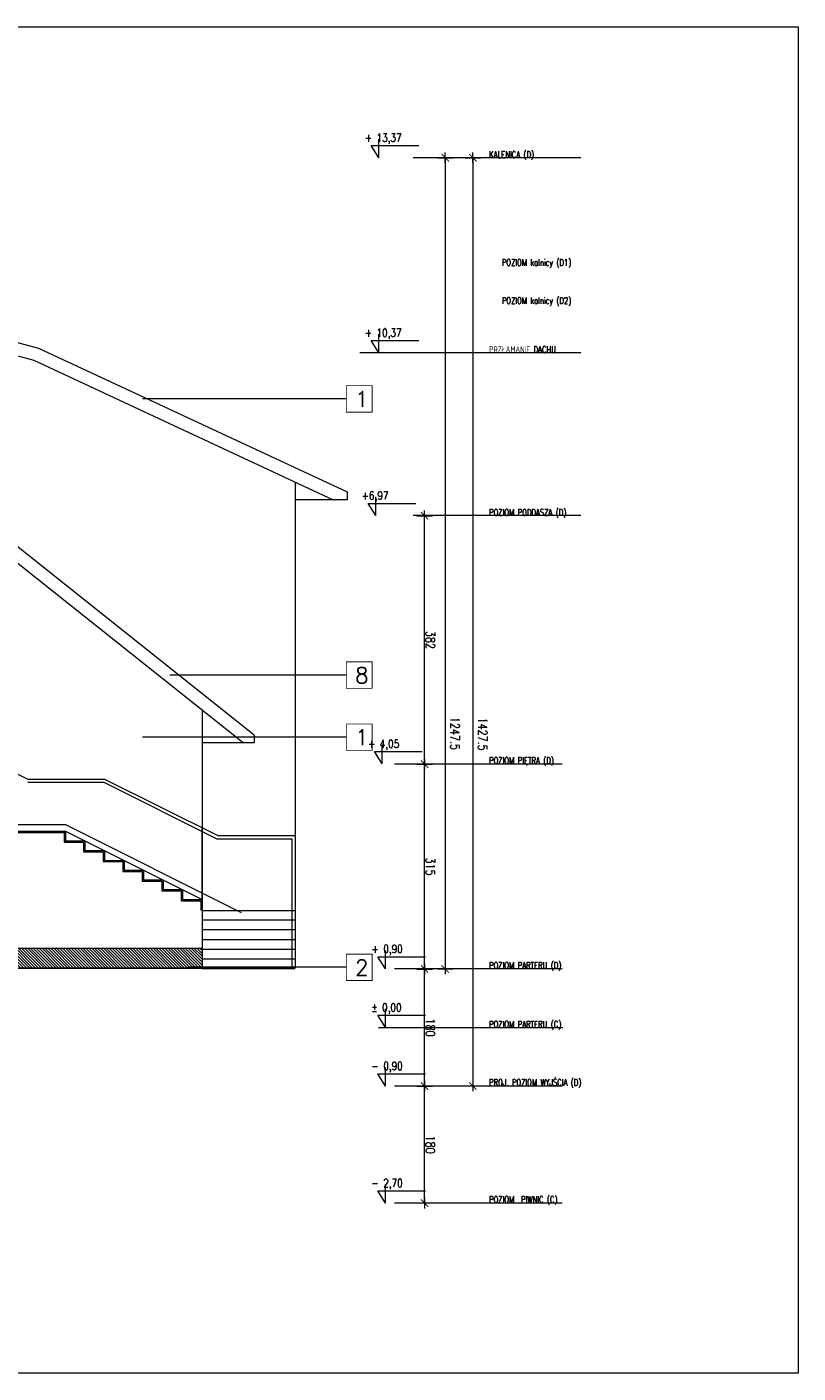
# Model space of a CAD drawing. Header units: millimetres. Extents: x -82287 to 177822, y -399756 to 0.
# Tile 55 of 228: x 73992 to 75176, y -241770 to -239700. Entities that reach past the tile are written whole.
import ezdxf
from ezdxf.enums import TextEntityAlignment as Align

# ---------------------------------------------------------------- set-up
doc = ezdxf.new("R2010")
doc.units = ezdxf.units.MM
doc.header["$MEASUREMENT"] = 0
doc.layers.get('DEFPOINTS').update_dxf_attribs({"lineweight": 50})
doc.layers.add('FL_XREF', color=252, linetype='Continuous')
for name, color, linetype, lineweight in [('SUŁOSZOWA - PB 21 03$0$! opisy okien elewacja', 251, 'Continuous', 0), ('SUŁOSZOWA - PB 21 03$0$!! 0_ Istn-sciany', 251, 'Continuous', 0), ('SUŁOSZOWA - PB 21 03$0$!! 0_ WIDOK ELEWACJA', 251, 'Continuous', 0), ('SUŁOSZOWA - PB 21 03$0$!! 0_Istn-cienka', 251, 'Continuous', 0), ('SUŁOSZOWA - PB 21 03$0$!! 0_Opis_pom', 251, 'Continuous', 0), ('SUŁOSZOWA - PB 21 03$0$!! 1_OPIS POM NOWE', 251, 'Continuous', 0), ('SUŁOSZOWA - PB 21 03$0$!! 2_ELEWACJA COKÓŁ', 251, 'Continuous', 0), ('SUŁOSZOWA - PB 21 03$0$!!_1  OPISY ELEWACJE', 251, 'Continuous', 0), ('SUŁOSZOWA - PB 21 03$0$0-rzedne-blok', 251, 'Continuous', 0)]:
    doc.layers.add(name, color=color, linetype=linetype, lineweight=lineweight)
doc.layers.add('SUŁOSZOWA - PB 21 03$0$ND', color=251, linetype='Continuous', lineweight=0, plot=False)
doc.styles.add('SUŁOSZOWA - PB 21 03$0$ARIAL', font='tahoma.ttf')
doc.styles.add('SUŁOSZOWA - PB 21 03$0$DEUTSCH', font='SIMPLEX8')
doc.styles.add('SUŁOSZOWA - PB 21 03$0$SIMPLEX', font='simplex.shx', dxfattribs={"width": 0.77})
doc.styles.add('SUŁOSZOWA - PB 21 03$0$TXT', font='simplex.shx')
doc.dimstyles.new('SUŁOSZOWA - PB 21 03$0$OL PB 100', dxfattribs={"dimscale": 4, "dimtxt": 3.5, "dimasz": 0.2, "dimexe": 10, "dimexo": 10, "dimgap": 0.5, "dimtad": 1, "dimdec": 1, "dimrnd": 0.5, "dimzin": 9, "dimdsep": 46, "dimtxsty": 'SUŁOSZOWA - PB 21 03$0$SIMPLEX', "dimblk": 'SUŁOSZOWA - PB 21 03$0$thick_MSz', "dimcen": 0.05, "dimdle": 8, "dimse1": 1, "dimse2": 1, "dimclrd": 256, "dimclre": 256, "dimclrt": 3, "dimadec": 1, "dimazin": 2, "dimtfac": 1, "dimtdec": 1, "dimtix": 1, "dimtofl": 0, "dimtmove": 2, "dimatfit": 3, "dimldrblk": 'SUŁOSZOWA - PB 21 03$0$thick_MSz', "dimfxl": 10, "dimfxlon": 1, "dimtolj": 1, "dimlwd": -1, "dimlwe": -1, "dimarcsym": 0})

# ---------------------------------------------------------------- blocks, each defined once
blk = doc.blocks.new('SUŁOSZOWA - PB 21 03$0$D_kota')
for p, q in [((8.7, 0), (8.7, 23)), ((-0.8, 15), (8.7, 15)), ((8.7, 0), (-0.8, 15))]:
    blk.add_line(p, q)
blk.add_lwpolyline([(-0.8, 15), (57.9, 15)])
at = {"style": 'SUŁOSZOWA - PB 21 03$0$DEUTSCH', "width": 0.8}
blk.add_attdef('POZ.ARCH', (7.3, 19.7), '', height=10, dxfattribs=at)
blk = doc.blocks.new('SUŁOSZOWA - PB 21 03$0$thick_MSz')
for p, q in [((-10, 0), (10, 0)), ((0, 15), (0, -15))]:
    blk.add_line(p, q)
at = {"const_width": 2, "elevation": 2}
blk.add_lwpolyline([(-7.1, -7.1), (7.1, 7.1)], dxfattribs=at)
blk = doc.blocks.new('*D182')
at = {"layer": 'DEFPOINTS', "color": 0, "ltscale": 100, "transparency": 16777216}
for p in [(-7256.9, 8688.1), (-7256.9, 8610.3), (-6009.6, 8600.1)]:
    blk.add_point(p, dxfattribs=at)
at = {"layer": 'SUŁOSZOWA - PB 21 03$0$ND', "ltscale": 100, "transparency": 16777216}
blk.add_line((-6010.4, 8610.3), (-7256.1, 8610.3), dxfattribs=at)
at = {"layer": 'SUŁOSZOWA - PB 21 03$0$ND', "ltscale": 100, "transparency": 16777216, "xscale": 0.8, "yscale": 0.8, "zscale": 0.8}
for p, rotation in [((-7256.9, 8610.3), 180.0000000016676), ((-6009.6, 8610.3), 1.667526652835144e-09)]:
    blk.add_blockref('SUŁOSZOWA - PB 21 03$0$thick_MSz', p, dxfattribs=dict(at, rotation=rotation))
at = {"layer": 'SUŁOSZOWA - PB 21 03$0$ND', "color": 3, "ltscale": 100, "transparency": 16777216, "insert": (-6894.8, 8595.3), "char_height": 14, "attachment_point": 5, "rotation": 180, "style": 'SUŁOSZOWA - PB 21 03$0$SIMPLEX'}
blk.add_mtext('\\A1;1247.5', dxfattribs=at)
blk = doc.blocks.new('*D183')
at = {"layer": 'DEFPOINTS', "color": 0, "ltscale": 100, "transparency": 16777216}
for p in [(-7436.9, 8703.8), (-7256.9, 8703.8), (-7256.9, 8642)]:
    blk.add_point(p, dxfattribs=at)
at = {"layer": 'SUŁOSZOWA - PB 21 03$0$ND', "ltscale": 100, "transparency": 16777216}
blk.add_line((-7436.1, 8642), (-7257.7, 8642), dxfattribs=at)
at = {"layer": 'SUŁOSZOWA - PB 21 03$0$ND', "ltscale": 100, "transparency": 16777216, "xscale": 0.8, "yscale": 0.8, "zscale": 0.8}
for p, rotation in [((-7436.9, 8642), 180.0000000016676), ((-7256.9, 8642), 1.667526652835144e-09)]:
    blk.add_blockref('SUŁOSZOWA - PB 21 03$0$thick_MSz', p, dxfattribs=dict(at, rotation=rotation))
at = {"layer": 'SUŁOSZOWA - PB 21 03$0$ND', "color": 3, "ltscale": 100, "transparency": 16777216, "insert": (-7346.9, 8633), "char_height": 14, "attachment_point": 5, "rotation": 180, "style": 'SUŁOSZOWA - PB 21 03$0$SIMPLEX'}
blk.add_mtext('\\A1;180', dxfattribs=at)
blk = doc.blocks.new('*D184')
at = {"layer": 'DEFPOINTS', "color": 0, "ltscale": 100, "transparency": 16777216}
for p in [(-7256.9, 8703.8), (-6941.9, 8703.8), (-6941.9, 8642)]:
    blk.add_point(p, dxfattribs=at)
at = {"layer": 'SUŁOSZOWA - PB 21 03$0$ND', "ltscale": 100, "transparency": 16777216}
blk.add_line((-7256.1, 8642), (-6942.7, 8642), dxfattribs=at)
at = {"layer": 'SUŁOSZOWA - PB 21 03$0$ND', "ltscale": 100, "transparency": 16777216, "xscale": 0.8, "yscale": 0.8, "zscale": 0.8, "rotation": 180}
blk.add_blockref('SUŁOSZOWA - PB 21 03$0$thick_MSz', (-7256.9, 8642), dxfattribs=at)
at = {"layer": 'SUŁOSZOWA - PB 21 03$0$ND', "ltscale": 100, "transparency": 16777216, "xscale": 0.8, "yscale": 0.8, "zscale": 0.8}
blk.add_blockref('SUŁOSZOWA - PB 21 03$0$thick_MSz', (-6941.9, 8642), dxfattribs=at)
at = {"layer": 'SUŁOSZOWA - PB 21 03$0$ND', "color": 3, "ltscale": 100, "transparency": 16777216, "insert": (-7099.4, 8633), "char_height": 14, "attachment_point": 5, "rotation": 180, "style": 'SUŁOSZOWA - PB 21 03$0$SIMPLEX'}
blk.add_mtext('\\A1;315', dxfattribs=at)
blk = doc.blocks.new('*D185')
at = {"layer": 'DEFPOINTS', "color": 0, "ltscale": 100, "transparency": 16777216}
for p in [(-6941.9, 8703.8), (-6559.9, 8703.8), (-6559.9, 8642)]:
    blk.add_point(p, dxfattribs=at)
at = {"layer": 'SUŁOSZOWA - PB 21 03$0$ND', "ltscale": 100, "transparency": 16777216}
blk.add_line((-6941.1, 8642), (-6560.7, 8642), dxfattribs=at)
at = {"layer": 'SUŁOSZOWA - PB 21 03$0$ND', "ltscale": 100, "transparency": 16777216, "xscale": 0.8, "yscale": 0.8, "zscale": 0.8, "rotation": 180}
blk.add_blockref('SUŁOSZOWA - PB 21 03$0$thick_MSz', (-6941.9, 8642), dxfattribs=at)
at = {"layer": 'SUŁOSZOWA - PB 21 03$0$ND', "ltscale": 100, "transparency": 16777216, "xscale": 0.8, "yscale": 0.8, "zscale": 0.8}
blk.add_blockref('SUŁOSZOWA - PB 21 03$0$thick_MSz', (-6559.9, 8642), dxfattribs=at)
at = {"layer": 'SUŁOSZOWA - PB 21 03$0$ND', "color": 3, "ltscale": 100, "transparency": 16777216, "insert": (-6750.9, 8633), "char_height": 14, "attachment_point": 5, "rotation": 180, "style": 'SUŁOSZOWA - PB 21 03$0$SIMPLEX'}
blk.add_mtext('\\A1;382', dxfattribs=at)
blk = doc.blocks.new('*D186')
at = {"layer": 'DEFPOINTS', "color": 0, "ltscale": 100, "transparency": 16777216}
for p in [(-7616.9, 8679.3), (-7436.9, 8679.3), (-7436.9, 8642)]:
    blk.add_point(p, dxfattribs=at)
at = {"layer": 'SUŁOSZOWA - PB 21 03$0$ND', "ltscale": 100, "transparency": 16777216}
blk.add_line((-7616.1, 8642), (-7437.7, 8642), dxfattribs=at)
at = {"layer": 'SUŁOSZOWA - PB 21 03$0$ND', "ltscale": 100, "transparency": 16777216, "xscale": 0.8, "yscale": 0.8, "zscale": 0.8}
for p, rotation in [((-7616.9, 8642), 180.0000000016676), ((-7436.9, 8642), 1.667526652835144e-09)]:
    blk.add_blockref('SUŁOSZOWA - PB 21 03$0$thick_MSz', p, dxfattribs=dict(at, rotation=rotation))
at = {"layer": 'SUŁOSZOWA - PB 21 03$0$ND', "color": 3, "ltscale": 100, "transparency": 16777216, "insert": (-7526.9, 8633), "char_height": 14, "attachment_point": 5, "rotation": 180, "style": 'SUŁOSZOWA - PB 21 03$0$SIMPLEX'}
blk.add_mtext('\\A1;180', dxfattribs=at)
blk = doc.blocks.new('*D187')
at = {"layer": 'DEFPOINTS', "color": 0, "ltscale": 100, "transparency": 16777216}
for p in [(-7436.9, 8688.1), (-7436.9, 8567.8), (-6009.6, 8557.6)]:
    blk.add_point(p, dxfattribs=at)
at = {"layer": 'SUŁOSZOWA - PB 21 03$0$ND', "ltscale": 100, "transparency": 16777216}
blk.add_line((-6010.4, 8567.8), (-7436.1, 8567.8), dxfattribs=at)
at = {"layer": 'SUŁOSZOWA - PB 21 03$0$ND', "ltscale": 100, "transparency": 16777216, "xscale": 0.8, "yscale": 0.8, "zscale": 0.8}
for p, rotation in [((-7436.9, 8567.8), 180.0000000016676), ((-6009.6, 8567.8), 1.667526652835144e-09)]:
    blk.add_blockref('SUŁOSZOWA - PB 21 03$0$thick_MSz', p, dxfattribs=dict(at, rotation=rotation))
at = {"layer": 'SUŁOSZOWA - PB 21 03$0$ND', "color": 3, "ltscale": 100, "transparency": 16777216, "insert": (-6895.9, 8552.8), "char_height": 14, "attachment_point": 5, "rotation": 180, "style": 'SUŁOSZOWA - PB 21 03$0$SIMPLEX'}
blk.add_mtext('\\A1;1427.5', dxfattribs=at)
blk = doc.blocks.new('SUŁOSZOWA - PB 21 03$0$BLOK POZIOMY SALA GIMNASTYCZNA')
for p, q in [((-7616.85, 8430.57), (-7616.85, 8688.11)), ((-7436.85, 8430.57), (-7436.85, 8688.11)), ((-7256.85, 8430.57), (-7256.85, 8688.11)), ((-6941.85, 8430.57), (-6941.85, 8688.11)), ((-6559.85, 8401.77), (-6559.85, 8659.32)), ((-6309.42, 8401.77), (-6309.42, 8659.32)), ((-6009.57, 8401.77), (-6009.57, 8659.32))]:
    blk.add_line(p, q)
for points in [[(-6309.42, 8401.77), (-6309.42, 8741.67)], [(-7346.85, 8712.69), (-7346.85, 8429.66)]]:
    blk.add_lwpolyline(points)
at = {"layer": 'SUŁOSZOWA - PB 21 03$0$0-rzedne-blok'}
ref = blk.add_blockref('SUŁOSZOWA - PB 21 03$0$D_kota', (-6559.85, 8727.86), dxfattribs=dict(at, xscale=1.250000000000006, yscale=1.250000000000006, zscale=1.250000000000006, rotation=270))
ref.add_attrib('POZ.ARCH', '+6,97', (-6535.27, 8738.69), dxfattribs={"layer": '0', "height": 12.5, "rotation": 270, "style": 'SUŁOSZOWA - PB 21 03$0$DEUTSCH', "width": 0.8})
ref = blk.add_blockref('SUŁOSZOWA - PB 21 03$0$D_kota', (-7616.85, 8712.69), dxfattribs=dict(at, xscale=1.250000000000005, yscale=1.250000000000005, zscale=1.250000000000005, rotation=270))
ref.add_attrib('POZ.ARCH', '- 2,70  ', (-7592.27, 8723.52), dxfattribs={"layer": '0', "height": 12.5, "rotation": 270, "style": 'SUŁOSZOWA - PB 21 03$0$DEUTSCH', "width": 0.8})
ref = blk.add_blockref('SUŁOSZOWA - PB 21 03$0$D_kota', (-7436.85, 8712.69), dxfattribs=dict(at, xscale=1.250000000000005, yscale=1.250000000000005, zscale=1.250000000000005, rotation=270))
ref.add_attrib('POZ.ARCH', '- 0,90  ', (-7412.27, 8723.52), dxfattribs={"layer": '0', "height": 12.5, "rotation": 270, "style": 'SUŁOSZOWA - PB 21 03$0$DEUTSCH', "width": 0.8})
ref = blk.add_blockref('SUŁOSZOWA - PB 21 03$0$D_kota', (-7346.85, 8712.69), dxfattribs=dict(at, xscale=1.250000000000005, yscale=1.250000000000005, zscale=1.250000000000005, rotation=270))
ref.add_attrib('POZ.ARCH', '%%p 0,00  ', (-7322.27, 8723.52), dxfattribs={"layer": '0', "height": 12.5, "rotation": 270, "style": 'SUŁOSZOWA - PB 21 03$0$DEUTSCH', "width": 0.8})
ref = blk.add_blockref('SUŁOSZOWA - PB 21 03$0$D_kota', (-7256.85, 8712.69), dxfattribs=dict(at, xscale=1.250000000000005, yscale=1.250000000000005, zscale=1.250000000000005, rotation=270))
ref.add_attrib('POZ.ARCH', '+ 0,90  ', (-7232.27, 8723.52), dxfattribs={"layer": '0', "height": 12.5, "rotation": 270, "style": 'SUŁOSZOWA - PB 21 03$0$DEUTSCH', "width": 0.8})
ref = blk.add_blockref('SUŁOSZOWA - PB 21 03$0$D_kota', (-6941.38, 8718.1), dxfattribs=dict(at, xscale=1.250000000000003, yscale=1.250000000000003, zscale=1.250000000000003, rotation=269.9999999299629))
ref.add_attrib('POZ.ARCH', '+ 4,05', (-6916.8, 8728.93), dxfattribs={"layer": '0', "height": 12.5, "rotation": 270, "style": 'SUŁOSZOWA - PB 21 03$0$DEUTSCH', "width": 0.8})
ref = blk.add_blockref('SUŁOSZOWA - PB 21 03$0$D_kota', (-6309.42, 8723.05), dxfattribs=dict(at, xscale=1.250000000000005, yscale=1.250000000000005, zscale=1.250000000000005, rotation=270))
ref.add_attrib('POZ.ARCH', '+ 10,37', (-6284.84, 8733.88), dxfattribs={"layer": '0', "height": 12.5, "rotation": 270, "style": 'SUŁOSZOWA - PB 21 03$0$DEUTSCH', "width": 0.8})
ref = blk.add_blockref('SUŁOSZOWA - PB 21 03$0$D_kota', (-6009.57, 8723.05), dxfattribs=dict(at, xscale=1.250000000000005, yscale=1.250000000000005, zscale=1.250000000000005, rotation=270))
ref.add_attrib('POZ.ARCH', '+ 13,37', (-5984.99, 8733.88), dxfattribs={"layer": '0', "height": 12.5, "rotation": 270, "style": 'SUŁOSZOWA - PB 21 03$0$DEUTSCH', "width": 0.8})
at = {"style": 'SUŁOSZOWA - PB 21 03$0$SIMPLEX', "width": 0.77}
for s, p in [('POZIOM  PIWNIC (C)', (-7616.31, 8542.85)), ('PROJ. POZIOM WYJŚCIA (D)', (-7436.31, 8542.85)), ('POZIOM PARTERU (C)', (-7346.85, 8542.85)), ('POZIOM PARTERU (D)', (-7256.31, 8542.85)), ('POZIOM PIĘTRA (D)', (-6941.31, 8542.85)), ('POZIOM PODDASZA (D)', (-6559.85, 8542.85)), ('PRZŁAMANIE DACHU', (-6309.42, 8542.85)), ('KALENICA (D)', (-6009.57, 8542.85)), ('POZIOM kalnicy (D2)', (-6234.21, 8523.33, -0.04)), ('POZIOM kalnicy (D1)', (-6175.6, 8523.33, -0.04))]:
    blk.add_text(s, height=10, rotation=270, dxfattribs=at).set_placement(p)
at = {"layer": 'SUŁOSZOWA - PB 21 03$0$ND', "ltscale": 100}
for base, p1, p2, picture, middle in [((-7256.85, 8641.97), (-7436.85, 8703.84), (-7256.85, 8703.84), '*D183', (-7346.85, 8632.97)), ((-7436.85, 8641.97), (-7616.85, 8679.26), (-7436.85, 8679.26), '*D186', (-7526.85, 8632.97))]:
    dim = blk.add_linear_dim(base=base, p1=p1, p2=p2, angle=0, dimstyle='SUŁOSZOWA - PB 21 03$0$OL PB 100', dxfattribs=at)
    dim.commit()
    dim.dimension.update_dxf_attribs({"geometry": picture, "text_midpoint": middle})
for base, p1, p2, picture, middle in [((-6941.85, 8641.97), (-7256.85, 8703.84), (-6941.85, 8703.84), '*D184', (-7099.35, 8632.97)), ((-6559.85, 8641.97), (-6941.85, 8703.84), (-6559.85, 8703.84), '*D185', (-6750.85, 8632.97))]:
    dim = blk.add_linear_dim(base=base, p1=p1, p2=p2, dimstyle='SUŁOSZOWA - PB 21 03$0$OL PB 100', dxfattribs=at)
    dim.commit()
    dim.dimension.update_dxf_attribs({"geometry": picture, "text_midpoint": middle})
for base, p1, p2, picture, middle in [((-7436.85, 8567.75), (-6009.57, 8557.61), (-7436.85, 8688.11), '*D187', (-6895.9, 8552.8)), ((-7256.85, 8610.27), (-6009.57, 8600.13), (-7256.85, 8688.11), '*D182', (-6894.77, 8595.31))]:
    dim = blk.add_linear_dim(base=base, p1=p1, p2=p2, angle=0, dimstyle='SUŁOSZOWA - PB 21 03$0$OL PB 100', dxfattribs=at)
    dim.commit()
    dim.dimension.update_dxf_attribs({"geometry": picture, "text_midpoint": middle, "dimtype": 160})
blk = doc.blocks.new('SUŁOSZOWA - PB 21 03')
at = {"layer": 'SUŁOSZOWA - PB 21 03$0$!! 2_ELEWACJA COKÓŁ'}
h = blk.add_hatch(dxfattribs=at)
h.set_pattern_fill('ANSI31', color=250, angle=90)
h.set_pattern_definition([(135, (-125229.0226, -287064.9747), (-2.24506403, -2.24506403), [])])
h.paths.add_polyline_path([(73085.56575, -241169.35053), (73085.56575, -241199.35053), (74198.56575, -241199.35053), (74198.56575, -241169.35053)])
at = {"layer": 'SUŁOSZOWA - PB 21 03$0$! opisy okien elewacja'}
blk.add_lwpolyline([(68230.46845, -241822.67692), (68230.46845, -239752.90582), (75114.13549, -239752.90582), (75114.13549, -241822.67692)], close=True, dxfattribs=at)
blk.add_lwpolyline([(74198.56575, -241094.35053), (74198.56575, -240984.35053)], dxfattribs=at)
at = {"layer": 'SUŁOSZOWA - PB 21 03$0$!! 0_ Istn-sciany'}
for points in [[(72288.56575, -241199.35053), (74341.56575, -241199.35053)], [(74341.56575, -241201.35053), (74198.56575, -241201.35053), (73075.56575, -241199.35053)]]:
    blk.add_lwpolyline(points, dxfattribs=at)
at = {"layer": 'SUŁOSZOWA - PB 21 03$0$!! 0_ WIDOK ELEWACJA'}
for points in [[(73499.56573, -240126.78973), (73946.97397, -240246.6724)], [(73499.56573, -240147.49525), (73940.10743, -240265.53805)], [(73946.97397, -240246.6724), (74421.56575, -240467.97819)], [(74261.52653, -240853.78174), (73528.64166, -240270.50427)], [(74278.56575, -240841.78174), (73555.6769, -240266.45976)], [(73940.10743, -240265.53805), (74399.9758, -240479.97819)], [(74341.56575, -240452.74113), (74341.56575, -241199.35053)], [(74341.56575, -240452.74113), (74341.56575, -241199.35053)], [(74399.9758, -240479.97819), (74341.56575, -240479.97819)], [(74421.56575, -240467.97819), (74421.56575, -240479.97819), (74399.9758, -240479.97819)], [(74198.56575, -240803.67345), (74198.56575, -241199.35053)], [(74256.9758, -240853.78174), (74198.56575, -240853.78174)], [(74278.56575, -240841.78174), (74278.56575, -240853.78174), (74256.9758, -240853.78174)], [(73085.56575, -241169.35053), (74198.56575, -241169.35053)], [(72847.56575, -241199.35053), (74341.56575, -241199.35053)]]:
    blk.add_lwpolyline(points, dxfattribs=at)
at = {"layer": 'SUŁOSZOWA - PB 21 03$0$!! 0_Istn-cienka'}
for points in [[(73630.56575, -240759.35053), (73930.56575, -240909.35053)], [(73930.56575, -240909.35053), (74048.56575, -240909.35053)], [(73930.56575, -240914.35053), (74047.38541, -240914.35053)], [(74047.38541, -240914.35053), (74221.38541, -241001.35053)], [(74048.56575, -240909.35053), (74222.56575, -240996.35053)], [(73868.56575, -240979.35053), (73988.56575, -240979.35053)], [(73988.56575, -240979.35053), (74258.56575, -241114.35053)], [(73838.56575, -240989.35053), (73988.56575, -240989.35053)], [(73838.56575, -240991.35053), (73988.56575, -240991.35053)], [(73986.56575, -240989.35053), (73986.56575, -241006.35053), (74016.56575, -241006.35053), (74016.56575, -241021.35053), (74046.56575, -241021.35053), (74046.56575, -241036.35053), (74076.56575, -241036.35053), (74076.56575, -241051.35053), (74106.56575, -241051.35053), (74106.56575, -241066.35053), (74136.56575, -241066.35053), (74136.56575, -241081.35053), (74166.56575, -241081.35053), (74166.56575, -241096.35053), (74196.56575, -241096.35053), (74196.56575, -241111.35053)], [(73988.56575, -240989.35053), (73988.56575, -241004.35053), (74018.56575, -241004.35053), (74018.56575, -241019.35053), (74048.56575, -241019.35053), (74048.56575, -241034.35053), (74078.56575, -241034.35053), (74078.56575, -241049.35053), (74108.56575, -241049.35053), (74108.56575, -241064.35053), (74138.56575, -241064.35053), (74138.56575, -241079.35053), (74168.56575, -241079.35053), (74168.56575, -241094.35053), (74198.56575, -241094.35053), (74198.56575, -241109.35053)], [(73988.56575, -240989.35053), (74198.56575, -241094.35053)], [(74221.38541, -241001.35053), (74336.56575, -241001.35053), (74336.56575, -241199.35053)], [(74222.56575, -240996.35053), (74341.56575, -240996.35053), (74341.56575, -241199.35053)], [(74341.56575, -241126.35053), (74198.56575, -241126.35053)], [(74198.57436, -241111.35053), (74341.56575, -241111.35053), (74341.56575, -241141.35053)], [(74198.57436, -241111.35053), (74198.57436, -241141.35053)], [(74341.56575, -241141.35053), (74198.56575, -241141.35053)], [(74341.56575, -241156.35053), (74198.56575, -241156.35053)], [(74341.56575, -241171.35053), (74198.56575, -241171.35053)], [(74341.56575, -241186.35053), (74198.56575, -241186.35053)], [(74341.56575, -241201.35053), (74198.56575, -241201.35053)]]:
    blk.add_lwpolyline(points, dxfattribs=at)
at = {"layer": 'SUŁOSZOWA - PB 21 03$0$!!_1  OPISY ELEWACJE', "const_width": 1.2}
for points in [[(74420.11566, -240345.16872), (74420.11566, -240304.62393), (74459.83, -240304.62393), (74459.83, -240345.16872)], [(74420.11566, -240345.16872), (74420.11566, -240304.62393), (74459.83, -240304.62393), (74459.83, -240345.16872)], [(74420.11566, -240769.70388), (74420.11566, -240729.15909), (74459.83, -240729.15909), (74459.83, -240769.70388)], [(74420.11566, -240769.70388), (74420.11566, -240729.15909), (74459.83, -240729.15909), (74459.83, -240769.70388)], [(74420.11566, -240865.1456), (74420.11566, -240824.60081), (74459.83, -240824.60081), (74459.83, -240865.1456)], [(74420.11566, -240865.1456), (74420.11566, -240824.60081), (74459.83, -240824.60081), (74459.83, -240865.1456)], [(74420.11566, -241219.08913), (74420.11566, -241178.54434), (74459.83, -241178.54434), (74459.83, -241219.08913)], [(74420.11566, -241219.08913), (74420.11566, -241178.54434), (74459.83, -241178.54434), (74459.83, -241219.08913)]]:
    blk.add_lwpolyline(points, close=True, dxfattribs=at)
at = {"layer": 'SUŁOSZOWA - PB 21 03$0$!!_1  OPISY ELEWACJE'}
for points in [[(74420.11566, -240324.89633), (74107.17992, -240324.89633)], [(74420.11566, -240749.43149), (74148.85786, -240749.43149)], [(74420.11566, -240844.87321), (74107.17992, -240844.87321)], [(74420.11566, -241198.81673), (74176.50443, -241198.81673)]]:
    blk.add_lwpolyline(points, dxfattribs=at)
at = {"layer": 'SUŁOSZOWA - PB 21 03$0$! opisy okien elewacja', "rotation": 90}
blk.add_blockref('SUŁOSZOWA - PB 21 03$0$BLOK POZIOMY SALA GIMNASTYCZNA', (83182.31078, -233944.49632), dxfattribs=at)
at = {"layer": 'SUŁOSZOWA - PB 21 03$0$!! 0_Opis_pom', "ltscale": 0.7, "style": 'SUŁOSZOWA - PB 21 03$0$ARIAL'}
for tag, p in [('B0,19', (52679.2094, -194257.55204)), ('B2,12', (73342.49259, -194413.89249)), ('B2,14', (73874.0461, -194402.0887)), ('B1,21', (60405.50261, -194427.18207)), ('B2,11', (73069.01144, -194438.89383)), ('A1,1', (58808.06672, -194460.94161)), ('A1,16', (59129.54925, -194448.08429)), ('B1/17', (59524.53699, -194450.37428)), ('B1,19', (59914.81903, -194448.15658)), ('1,22', (60947.33929, -194456.1144)), ('1,23', (61575.22173, -194450.37428)), ('B2,16', (75195.07765, -194441.83446)), ('B0,15', (51514.15008, -194461.8073)), ('B0,18', (52071.43815, -194478.40179)), ('B1,18', (59715.51745, -194473.87108)), ('B2,17', (75506.7465, -194471.3759)), ('B2,19.1', (76701.67035, -194466.03695)), ('B3,7', (87459.81312, -194465.07097)), ('B3,3', (88235.73906, -194465.79732)), ('B3,8', (90006.66539, -194478.47972)), ('B1,20', (60198.53687, -194490.17374)), ('B2,10', (72728.63362, -194489.37283)), ('B2,13', (73649.91716, -194500.01242)), ('B2,15', (74566.38885, -194487.81114)), ('B3,6', (86826.65132, -194483.15512)), ('A0,6', (49094.40602, -194505.72387)), ('A0,4', (49692.81919, -194517.93289)), ('B0,22', (54187.56644, -194519.04308)), ('A1,6', (58565.96262, -194514.50753)), ('B1,1', (61908.24378, -194515.48656)), ('A2,5', (72452.45009, -194505.90583)), ('A0,5', (49399.71914, -194533.19455)), ('A0,3', (49906.53818, -194524.03766)), ('B0,20', (53125.45224, -194527.8835)), ('B0,21', (53847.26622, -194535.08002)), ('B1,3', (62229.35503, -194604.49851)), ('B2,18', (75922.43604, -194612.23635)), ('B2,19', (77152.69039, -194617.53776)), ('A3,4', (85509.27934, -194642.47136)), ('B0,24B', (54824.42896, -194684.26784)), ('B0,13', (50367.63944, -194706.5583)), ('B0,16', (51457.40872, -194704.43091)), ('B0,17', (51897.58569, -194706.77195)), ('B1,4', (63476.45184, -194691.11207)), ('A2,4', (71695.75649, -194707.44268)), ('A1,5', (58149.22649, -194724.80163)), ('B0,23', (54542.05776, -194742.93939)), ('A1,2', (58744.42262, -194746.622)), ('B1,2D', (60756.29674, -194750.92727)), ('A2.1', (72371.45884, -194731.56251)), ('B0,14', (50962.60809, -194789.06568)), ('A1,15', (59129.54925, -194780.73348)), ('B1,4', (63483.03852, -194791.04365)), ('A3.1', (86079.08704, -194786.62422)), ('A0,2', (49295.91259, -194810.95246)), ('B0,7', (52851.95551, -194845.56115)), ('B1,2B', (62374.83512, -194841.86715)), ('B2.7', (74548.27897, -194836.12781)), ('B3,2', (89035.72921, -194837.99287)), ('B1,2A', (61803.35407, -194869.27513)), ('B0,8', (51561.38742, -194890.27848)), ('A1,3', (58810.05243, -195008.83917)), ('A3.2', (86016.50296, -195004.88875)), ('A0,1', (49914.27925, -195025.82804)), ('A0,10', (49695.87246, -195042.9259)), ('B0,17', (51225.06492, -195049.74007)), ('B0,6', (52110.41055, -195069.39267)), ('B1,8', (61403.63433, -195071.25189)), ('A2.2', (72371.45884, -195070.78713)), ('B2.2', (74976.1855, -195068.47988)), ('A0,7', (49042.50308, -195082.6056)), ('B3,11', (88623.94853, -195099.23575)), ('B3,4', (87612.56208, -195132.78192)), ('B3,5', (86839.47632, -195174.05241)), ('B0,12', (50313.60595, -195207.52936)), ('B0,11', (50726.178, -195219.06638)), ('B3,10', (89778.42161, -195220.68871)), ('B0,24A', (54359.17011, -195245.97867)), ('B1,6', (63686.26823, -195231.3997)), ('B0,10', (51476.34179, -195259.44699)), ('A1,4', (58093.66276, -195250.96213)), ('B3,9', (90479.74099, -195260.18621)), ('A0,11', (49643.96951, -195271.84772)), ('B1,14', (59332.54805, -195280.73534)), ('A0,8', (49042.50308, -195293.21363)), ('B0,9', (51798.4912, -195291.17482)), ('B2,21', (75970.16114, -195290.81005)), ('B0,3', (52068.59538, -195319.60465)), ('B1,13', (60186.62513, -195314.46953)), ('B1,10', (60892.94126, -195319.45825)), ('B1,5', (63419.22943, -195317.21026)), ('A2.3', (71832.37045, -195318.78232)), ('B2,9', (73175.51251, -195317.21162)), ('B2,4', (74493.5947, -195318.7733)), ('B2,3', (74674.2815, -195319.28036)), ('A3,3', (85569.83931, -195318.78232)), ('B3,1', (88723.65615, -195329.98594)), ('B1,9', (61058.12383, -195344.48743)), ('B2,8', (73894.209, -195338.18956)), ('B2.1', (75304.74121, -195348.36327)), ('B2,20', (77211.021, -195343.82367)), ('B0,2', (52227.2348, -195357.98297)), ('B1,2C', (61827.40698, -195369.02625)), ('B1,7', (62134.52151, -195372.05069)), ('A0,9', (49001.50444, -195413.15723)), ('B0,1', (53061.17304, -195403.85659)), ('A0,12', (49689.76592, -195485.50737)), ('B0,4', (52224.78303, -195500.96352)), ('B1,11', (61050.00078, -195512.89565)), ('B2,5', (74686.48999, -195507.24036)), ('B0,5', (52066.14362, -195556.83806)), ('B1,12', (60864.00751, -195544.00738)), ('B2,6', (74499.29165, -195549.55175)), ('C2,2', (74812.78942, -195865.8959)), ('C1,3', (61091.58871, -195973.27844)), ('C0,2A', (52278.30875, -196050.48297)), ('C0,1', (52808.36775, -196132.34208)), ('C1,2', (61690.27405, -196439.72387)), ('C1,1', (62060.59754, -196465.28533)), ('C3,1', (88979.71614, -196545.67785)), ('C0,2B', (53028.88223, -196668.8019)), ('C1,4', (61008.68123, -196686.32122)), ('C2,1', (75334.65984, -196786.2197)), ('C2,3', (74834.65119, -196933.26657)), ('C1,5', (61062.7252, -196991.42453)), ('C1,10', (62127.38542, -196998.81344)), ('C1,9', (62147.33751, -197289.53424)), ('C1,6', (61131.41824, -197329.69535)), ('C0,3', (52181.98562, -197341.92176)), ('D1,1', (73931.12245, -197584.03121)), ('C0,4', (52345.96562, -197596.60561)), ('D0,18', (60296.49264, -197617.95269)), ('C2,4', (75243.70451, -197663.89)), ('D0,7', (59141.53804, -197722.84718)), ('D0,3', (59562.25866, -197751.14316)), ('D0,17', (60701.16801, -197741.44864)), ('C1,7', (61222.2575, -197737.18052)), ('D1,6', (72757.78643, -197751.22612)), ('D1,4', (73157.19908, -197744.29721)), ('D0,6', (58741.71849, -197802.61699)), ('D0,10', (58357.73602, -197820.93991)), ('D,09', (59195.67196, -197881.51243)), ('C0,5', (52269.72696, -197902.4362)), ('C0,6', (52872.93793, -197917.07354)), ('D0,2', (59943.06082, -197917.06725)), ('D0,16', (60721.3534, -197935.2949)), ('D1,3', (73475.28953, -197924.29875)), ('D0,8', (59058.9008, -197963.64925)), ('D0,5', (59448.52586, -197969.8061)), ('D1,5', (73291.61607, -197999.29956)), ('C2,5', (74555.08284, -197988.7886)), ('D0,4', (59655.02693, -198042.2589)), ('D0,15', (60692.12223, -198127.4643)), ('D0,1', (59931.33074, -198173.12806)), ('D1,2', (73578.07819, -198172.30068)), ('D0,11', (58161.27105, -198211.45823)), ('D0,12', (58250.99458, -198537.17631)), ('D0,13', (58250.99458, -198764.99605)), ('D0,14', (59130.08589, -198795.3373)), ('D1,7', (71854.87376, -198786.88467)), ('D1,8', (71715.35366, -199212.44512))]:
    blk.add_attdef(tag, text='', height=11.968, dxfattribs=at).set_placement(p, align=Align.MIDDLE_CENTER)
at = {"layer": 'SUŁOSZOWA - PB 21 03$0$!! 1_OPIS POM NOWE', "style": 'SUŁOSZOWA - PB 21 03$0$ARIAL'}
for tag, p in [('C1.7A', (61271.6179, -197538.30303)), ('C2.5B', (74970.66097, -197546.70728)), ('C2,5C', (74903.71123, -197659.13664)), ('C2.4', (75374.07862, -197726.11453)), ('D1,2B', (74322.25834, -197791.43247)), ('C1.7C', (61260.26049, -197811.38428)), ('C1.8B', (61588.27341, -197817.62151)), ('C1.8A', (61884.42005, -197818.94854)), ('C1.7B', (61322.12354, -197933.89849)), ('C2,5A', (74943.41937, -197993.49482)), ('E1.2', (62164.78326, -198139.98688)), ('E1.5E', (62692.10372, -198153.27854)), ('D1,2C', (73419.9359, -198156.57844)), ('E2.9', (75361.45041, -198161.88904)), ('E2.7', (76022.45692, -198162.26272)), ('E3.1', (88990.58975, -198158.87886)), ('E1.5D', (62993.60773, -198185.416)), ('D1,2A', (74280.17915, -198172.30068)), ('E1.1', (61330.46191, -198191.9806)), ('E1.5C', (63016.9343, -198246.3437)), ('E1.5B', (63264.15117, -198307.8661)), ('E3.2', (88781.41347, -198385.24275)), ('E1.6', (61022.6264, -198421.00827)), ('E2.2', (74782.75417, -198427.85813)), ('E2.8', (75757.29014, -198437.09188)), ('E2.6', (76531.8031, -198444.40756)), ('E3.4', (89392.22607, -198450.03942)), ('E1.5A', (63049.47589, -198456.39852)), ('E1.5F', (62736.15118, -198589.14592)), ('E1.5G', (62892.39981, -198586.12622)), ('E1,4', (61888.25021, -198652.6996)), ('E2.1', (75803.99631, -198697.05773)), ('E1.5L', (63297.7633, -198733.65678)), ('E1.3', (61058.5992, -198806.28147)), ('E1.5H', (62893.53005, -198830.01758)), ('E2,3', (74778.52304, -198843.9541)), ('E3.3', (89150.95684, -198867.32581)), ('E1.5K', (63266.15427, -198904.67789)), ('E1.5I', (62723.74907, -199005.87002)), ('E2.4', (75135.87669, -199083.20857)), ('E2.5', (76615.04061, -199164.91143)), ('E1.5J', (63204.25187, -199215.697))]:
    blk.add_attdef(tag, text='', height=11.968, dxfattribs=at).set_placement(p, align=Align.MIDDLE_CENTER)
at = {"layer": 'SUŁOSZOWA - PB 21 03$0$!!_1  OPISY ELEWACJE', "char_height": 24, "attachment_point": 1, "style": 'SUŁOSZOWA - PB 21 03$0$TXT'}
for s, insert in [('1', (74433.81758, -240313.29256)), ('8', (74433.81758, -240737.82772)), ('1', (74433.81758, -240833.26944)), ('2', (74433.81758, -241187.21296))]:
    blk.add_mtext_dynamic_manual_height_columns(s, width=40.5447886, gutter_width=90, heights=[0], dxfattribs=dict(at, insert=insert))

msp = doc.modelspace()

# ---------------------------------------------------------------- block references
at = {"layer": 'FL_XREF'}
msp.add_blockref('SUŁOSZOWA - PB 21 03', (62.3, 52.9), dxfattribs=at)

doc.saveas('drawing.dxf')
